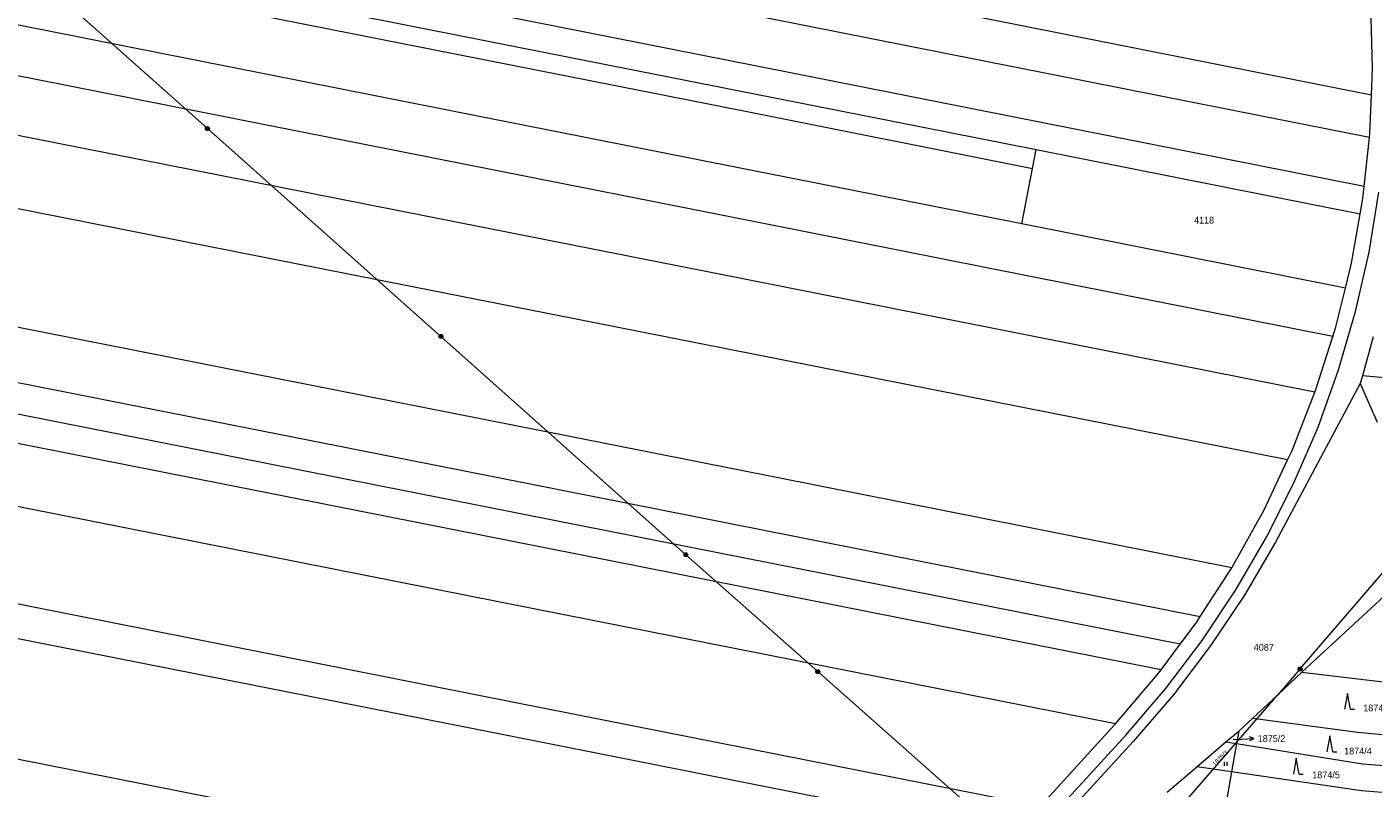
# Model space of a CAD drawing. Header units: metres. Extents: x -595226 to -593310, y -1169452 to -1167804.
# Tile 15 of 35: x -594774 to -594435, y -1168717 to -1168526. Entities that reach past the tile are written whole.
import ezdxf
from ezdxf.enums import TextEntityAlignment as Align

# ---------------------------------------------------------------- set-up
doc = ezdxf.new("R2010")
doc.units = ezdxf.units.M
doc.layers.add('geo katastr', color=5, linetype='Continuous', lineweight=0)
for name, color, linetype in [('Pop  PČ popisy', 7, 'Continuous'), ('Poz předměty', 7, 'Continuous'), ('Značky kultur', 7, 'Continuous')]:
    doc.layers.add(name, color=color, linetype=linetype)
doc.styles.add('dgn023', font='dgn023.shx')

# ---------------------------------------------------------------- blocks, each defined once
blk = doc.blocks.new('1029426')
at = {"layer": 'Pop  PČ popisy', "color": 6, "linetype": 'Continuous', "lineweight": 0}
for p, q in [((0, 0), (3, 0.16)), ((3, 0.16), (1.97, 0.6)), ((3, 0.16), (2.02, -0.4))]:
    blk.add_line(p, q, dxfattribs=at)
blk = doc.blocks.new('3.0653')
at = {"layer": 'Značky kultur', "color": 7, "linetype": 'Continuous', "lineweight": 13}
for p, q in [((-0.34, 0), (-0.34, 1.01)), ((0.33, 0), (0.33, 1.01))]:
    blk.add_line(p, q, dxfattribs=at)
blk = doc.blocks.new('6.011')
at = {"layer": 'Poz předměty', "color": 7, "linetype": 'Continuous', "lineweight": 13}
for radius in [0.5, 0.4, 0.3, 0.2, 0.1]:
    blk.add_circle((0, 0), radius, dxfattribs=at)
blk = doc.blocks.new('6.0167')
at = {"layer": 'Poz předměty', "color": 7, "linetype": 'Continuous', "lineweight": 13}
for radius in [0.5, 0.4, 0.3, 0.2, 0.1]:
    blk.add_circle((0, 0), radius, dxfattribs=at)
blk = doc.blocks.new('6.01146')
at = {"layer": 'Poz předměty', "color": 7, "linetype": 'Continuous', "lineweight": 13}
for radius in [0.5, 0.4, 0.3, 0.2, 0.1]:
    blk.add_circle((0, 0), radius, dxfattribs=at)
blk = doc.blocks.new('6.01147')
at = {"layer": 'Poz předměty', "color": 7, "linetype": 'Continuous', "lineweight": 13}
for radius in [0.5, 0.4, 0.3, 0.2, 0.1]:
    blk.add_circle((0, 0), radius, dxfattribs=at)
blk = doc.blocks.new('6.01148')
at = {"layer": 'Poz předměty', "color": 7, "linetype": 'Continuous', "lineweight": 13}
for radius in [0.5, 0.4, 0.3, 0.2, 0.1]:
    blk.add_circle((0, 0), radius, dxfattribs=at)
blk = doc.blocks.new('3.08193')
at = {"linetype": 'Continuous'}
for p, q in [((0, 4), (-0.75, 0)), ((0.75, 0), (0, 4)), ((0.75, 0), (1.75, 0))]:
    blk.add_line(p, q, dxfattribs=at)

msp = doc.modelspace()

# ---------------------------------------------------------------- linework, layer by layer
at = {"layer": 'geo katastr', "color": 5, "true_color": 0x0000fa}
for p, q in [((-594728.6, -1168551.21), (-594790.23, -1168496.28)), ((-594435.39, -1168542.78), (-594551.38, -1168519.79)), ((-594669.77, -1168603.59), (-594728.6, -1168551.21)), ((-594437.23, -1168565.79), (-594435.89, -1168553.45)), ((-594520.8, -1168561.25), (-594519.83, -1168556.49)), ((-594519.83, -1168556.49), (-594438.22, -1168572.65)), ((-594523.49, -1168575.21), (-594520.8, -1168561.25)), ((-594435.97, -1168582.35), (-594433.5, -1168567.22)), ((-594441.94, -1168591.38), (-594523.49, -1168575.21)), ((-594439.37, -1168597.3), (-594435.97, -1168582.35)), ((-594443.66, -1168612.01), (-594439.37, -1168597.3)), ((-594608.09, -1168658.61), (-594669.77, -1168603.59)), ((-594434.96, -1168603.71), (-594437.66, -1168613.49)), ((-594453.37, -1168687.39), (-594388.55, -1168611.94)), ((-594448.85, -1168626.43), (-594443.66, -1168612.01)), ((-594437.66, -1168613.49), (-594438.2, -1168615.47)), ((-594365.16, -1168620.42), (-594437.66, -1168613.49)), ((-594438.2, -1168615.47), (-594433.92, -1168625.18)), ((-594454.9, -1168640.52), (-594448.85, -1168626.43)), ((-594461.79, -1168654.2), (-594454.9, -1168640.52)), ((-594469.51, -1168667.45), (-594461.79, -1168654.2)), ((-594574.85, -1168688.05), (-594608.09, -1168658.61)), ((-594478.51, -1168674.18), (-594470.55, -1168661.87)), ((-594478.01, -1168680.2), (-594469.51, -1168667.45)), ((-594488.36, -1168687.59), (-594483.58, -1168681.17)), ((-594487.28, -1168692.4), (-594478.01, -1168680.2)), ((-594537.03, -1168721.55), (-594574.85, -1168688.05)), ((-594453.37, -1168687.39), (-594458.98, -1168693.88)), ((-594452.89, -1168688.23), (-594411.16, -1168693.18)), ((-594497.27, -1168704.03), (-594487.28, -1168692.4)), ((-594523.95, -1168768.87), (-594458.98, -1168693.88)), ((-594468.82, -1168703.02), (-594465.3, -1168699.75)), ((-594472.03, -1168705.76), (-594468.82, -1168703.02)), ((-594468.82, -1168703.02), (-594469.38, -1168706.19)), ((-594497.27, -1168704.03), (-594549.47, -1168761.13)), ((-594479.4, -1168712.06), (-594472.03, -1168705.76)), ((-594472.03, -1168705.76), (-594469.38, -1168706.19)), ((-594469.38, -1168706.19), (-594470.65, -1168713.33)), ((-594470.18, -1168705.17), (-594468.04, -1168705.07)), ((-594486.86, -1168718.43), (-594479.4, -1168712.06)), ((-594470.65, -1168713.33), (-594479.4, -1168712.06)), ((-594470.65, -1168713.33), (-594474.95, -1168737.55))]:
    msp.add_line(p, q, dxfattribs=at)
for points in [[(-594435.89, -1168553.45), (-594587.64, -1168523.36), (-594758.26, -1168489.57), (-594937.12, -1168454.15), (-595079.03, -1168426.04)], [(-594437.23, -1168565.79), (-594590.23, -1168535.49), (-594761.43, -1168501.58), (-594940.78, -1168466.06), (-595083.34, -1168437.82)], [(-595085.74, -1168444.39), (-594942.82, -1168472.72), (-594763.21, -1168508.29), (-594591.67, -1168542.26), (-594519.83, -1168556.49)], [(-595087.4, -1168448.95), (-594944.23, -1168477.3), (-594764.43, -1168512.91), (-594592.67, -1168546.93), (-594520.8, -1168561.25)], [(-594523.49, -1168575.21), (-594595.66, -1168560.92), (-594768.1, -1168526.77), (-594948.46, -1168491.04), (-595092.37, -1168462.54)], [(-594445.11, -1168603.56), (-594598.27, -1168573.19), (-594771.31, -1168538.92), (-594952.16, -1168503.1), (-595096.73, -1168474.47)], [(-594435.39, -1168542.78), (-594435.11, -1168535.9), (-594435.52, -1168520.17)], [(-594449.63, -1168617.63), (-594601.34, -1168587.57), (-594775.08, -1168553.17), (-594901.16, -1168528.19)], [(-594470.55, -1168661.87), (-594637.27, -1168628.84), (-594798.33, -1168596.94), (-594948.5, -1168567.2), (-595113.15, -1168534.6)], [(-594435.89, -1168553.45), (-594435.78, -1168552.42), (-594435.39, -1168542.78)], [(-594456.52, -1168634.72), (-594605.12, -1168605.3), (-594779.73, -1168570.72), (-594905.19, -1168545.87)], [(-595110.66, -1168548.97), (-594951.19, -1168580.56), (-594801.45, -1168610.22), (-594640.06, -1168642.18), (-594478.51, -1168674.18)], [(-594483.58, -1168681.17), (-594641.67, -1168649.87), (-594803.25, -1168617.88), (-594952.75, -1168588.27), (-595107.15, -1168557.69)], [(-594488.36, -1168687.59), (-594643.17, -1168656.94), (-594804.9, -1168624.91), (-594954.18, -1168595.35), (-595101.44, -1168566.18)], [(-594438.22, -1168572.65), (-594437.56, -1168568.86), (-594437.23, -1168565.79)], [(-594441.94, -1168591.38), (-594440.42, -1168585.14), (-594438.22, -1168572.65)], [(-594499.88, -1168701.23), (-594646.38, -1168672.21), (-594808.47, -1168640.11), (-594957.26, -1168610.63), (-595077.57, -1168586.8)], [(-594445.11, -1168603.56), (-594444.36, -1168601.2), (-594441.94, -1168591.38)], [(-594449.63, -1168617.63), (-594449.36, -1168616.96), (-594445.11, -1168603.56)], [(-594518.87, -1168722.02), (-594651.33, -1168695.8), (-594813.97, -1168663.58), (-594962.03, -1168634.25), (-595042.78, -1168618.23)], [(-594438.2, -1168615.47), (-594459.59, -1168655.4), (-594467.39, -1168668.77), (-594475.98, -1168681.65), (-594485.29, -1168693.92), (-594495.4, -1168705.69), (-594547.62, -1168762.82), (-594566.74, -1168784)], [(-594456.52, -1168634.72), (-594455.4, -1168632.35), (-594449.63, -1168617.63)], [(-594534.68, -1168727.64), (-594653.09, -1168704.19), (-594815.93, -1168671.94), (-594963.73, -1168642.67), (-595033.33, -1168628.85)], [(-594470.55, -1168661.87), (-594462.45, -1168647.3), (-594456.52, -1168634.72)], [(-594558.75, -1168753.26), (-594716.85, -1168721.94), (-594892.36, -1168687.17), (-595003.11, -1168665.23)], [(-594452.89, -1168688.23), (-594429.95, -1168666.92), (-594409.82, -1168691.52)], [(-594483.58, -1168681.17), (-594479.46, -1168675.64), (-594478.51, -1168674.18)], [(-594499.88, -1168701.23), (-594489.34, -1168688.9), (-594488.36, -1168687.59)], [(-594465.3, -1168699.75), (-594458.98, -1168693.88), (-594452.89, -1168688.23)], [(-594465.3, -1168699.75), (-594438.9, -1168703.32), (-594420.67, -1168704.96)], [(-594518.87, -1168722.02), (-594500.08, -1168701.46), (-594499.88, -1168701.23)], [(-594469.38, -1168706.19), (-594437.61, -1168711.33), (-594426.45, -1168712.11)], [(-594431.72, -1168718.64), (-594437.89, -1168718.08), (-594470.65, -1168713.33)]]:
    msp.add_lwpolyline(points, dxfattribs=at)

# ---------------------------------------------------------------- block references
for name, p in [('6.0167', (-594728.6, -1168551.21)), ('6.01146', (-594669.77, -1168603.59)), ('6.011', (-594608.09, -1168658.61)), ('6.01147', (-594574.85, -1168688.05)), ('6.01148', (-594453.37, -1168687.39)), ('3.08193', (-594441.4, -1168697.53)), ('1029426', (-594468.04, -1168705.07)), ('3.08193', (-594445.86, -1168708.23)), ('3.08193', (-594454.31, -1168713.86)), ('3.0653', (-594472.06, -1168711.83))]:
    msp.add_blockref(name, p, dxfattribs=at)

# ---------------------------------------------------------------- texts
at = {"layer": 'geo katastr', "color": 5, "true_color": 0x0000fa, "style": 'dgn023'}
for s, p in [('4118', (-594477.56, -1168574.29)), ('4087', (-594462.51, -1168681.94))]:
    msp.add_text(s, height=1.7, dxfattribs=at).set_placement(p, align=Align.MIDDLE_CENTER)
for s, p in [('1874/3', (-594437.45, -1168698.06)), ('1875/2', (-594464.04, -1168705.77)), ('1874/4', (-594442.26, -1168708.91)), ('1874/5', (-594450.3, -1168714.93))]:
    msp.add_text(s, height=1.7, dxfattribs=at).set_placement(p)
msp.add_text('1875/3', height=1.14, rotation=45, dxfattribs=at).set_placement((-594474.78, -1168711.96))

doc.saveas('drawing.dxf')
